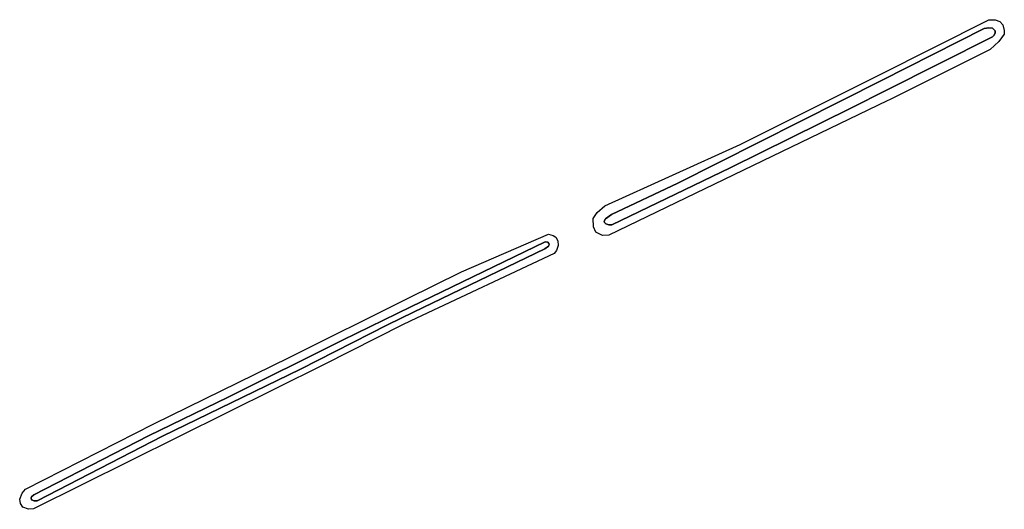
# Model space of a CAD drawing. Header units: metres. Extents: x 174791 to 179073, y 406431 to 409043.
# Tile 227 of 256: x 177121 to 177293, y 408901 to 408986. Entities that reach past the tile are written whole.
import ezdxf

# ---------------------------------------------------------------- set-up
doc = ezdxf.new("R2010")
doc.units = ezdxf.units.M
doc.layers.add('ondersteunendwaterdeel_oever_slootkant', color=254, linetype='Continuous')
doc.layers.add('waterdeel', color=254, linetype='Continuous')

msp = doc.modelspace()

# ---------------------------------------------------------------- linework, layer by layer
at = {"layer": 'ondersteunendwaterdeel_oever_slootkant'}
for points in [[(177290.661, 408980.815, 0), (177273.252, 408972.093, 0), (177272.718, 408971.825, 0), (177224.183, 408948.421, 0), (177223.066, 408948.341, 0), (177221.873, 408948.952, 0), (177221.466, 408949.871, 0), (177221.447, 408951.302, 0), (177222.105, 408952.382, 0), (177223.479, 408953.546, 0), (177247.077, 408964.201, 0), (177271.236, 408976.341, 0), (177290.437, 408985.989, 0), (177291.543, 408985.966, 0), (177292.351, 408985.662, 0), (177292.861, 408985.077, 0), (177293.135, 408984.111, 0), (177293.143, 408983.469, 0), (177292.208, 408982.191, 0)], [(177272.481, 408973.631, 0), (177291.064, 408983.023, 0), (177291.384, 408983.311, 0), (177291.568, 408983.7, 0), (177291.559, 408984.069, 0), (177291.06, 408984.484, 0), (177290.45, 408984.587, 0), (177289.623, 408984.462, 0), (177271.709, 408975.4, 0), (177236.231, 408957.453, 0), (177224.646, 408951.992, 0), (177223.611, 408951.272, 0), (177223.369, 408950.838, 0), (177223.426, 408950.611, 0), (177223.645, 408950.417, 0), (177224.183, 408950.239, 0), (177224.717, 408950.208, 0), (177245.322, 408960.156, 0), (177266.493, 408970.605, 0)], [(177123.84, 408900.671, 0), (177122.967, 408900.605, 0), (177121.988, 408900.971, 0), (177121.55, 408901.632, 0), (177121.415, 408902.352, 0), (177121.841, 408903.448, 0), (177122.441, 408904.135, 0), (177144.813, 408915.537, 0), (177168.404, 408927.081, 0), (177188.944, 408937.306, 0), (177198.461, 408942.044, 0), (177213.667, 408948.585, 0), (177214.443, 408948.368, 0), (177214.902, 408948.062, 0), (177215.28, 408947.43, 0), (177215.351, 408946.612, 0), (177215.059, 408945.764, 0), (177214.626, 408945.236, 0), (177190.601, 408933.938, 0), (177188.297, 408932.855, 0), (177174.43, 408925.779, 0)], [(177177.512, 408930.013, 0), (177157.803, 408920.14, 0), (177143.891, 408913.395, 0), (177123.858, 408903.108, 0), (177123.502, 408902.781, 0), (177123.417, 408902.602, 0), (177123.462, 408902.271, 0), (177123.926, 408902.091, 0), (177124.46, 408902.06, 0), (177146.337, 408913.383, 0), (177170.364, 408925.034, 0), (177185.542, 408932.756, 0), (177190.118, 408934.966, 0), (177212.978, 408946.006, 0), (177213.634, 408946.466, 0), (177213.784, 408946.742, 0), (177213.704, 408946.962, 0), (177213.521, 408947.193, 0), (177213.061, 408947.226, 0), (177189.649, 408935.89, 0), (177177.705, 408930.106, 0)]]:
    msp.add_polyline3d(points, close=True, dxfattribs=at)
at = {"layer": 'waterdeel'}
for points in [[(177272.481, 408973.631, 0), (177266.493, 408970.605, 0), (177245.322, 408960.156, 0), (177224.717, 408950.208, 0), (177224.183, 408950.239, 0), (177223.645, 408950.417, 0), (177223.426, 408950.611, 0), (177223.369, 408950.838, 0), (177223.611, 408951.272, 0), (177224.646, 408951.992, 0), (177236.231, 408957.453, 0), (177271.709, 408975.4, 0), (177289.623, 408984.462, 0), (177290.45, 408984.587, 0), (177291.06, 408984.484, 0), (177291.559, 408984.069, 0), (177291.568, 408983.7, 0), (177291.384, 408983.311, 0), (177291.064, 408983.023, 0)], [(177177.512, 408930.013, 0), (177177.705, 408930.106, 0), (177189.649, 408935.89, 0), (177213.061, 408947.226, 0), (177213.521, 408947.193, 0), (177213.704, 408946.962, 0), (177213.784, 408946.742, 0), (177213.634, 408946.466, 0), (177212.978, 408946.006, 0), (177190.118, 408934.966, 0), (177185.542, 408932.756, 0), (177170.364, 408925.034, 0), (177146.337, 408913.383, 0), (177124.46, 408902.06, 0), (177123.926, 408902.091, 0), (177123.462, 408902.271, 0), (177123.417, 408902.602, 0), (177123.502, 408902.781, 0), (177123.858, 408903.108, 0), (177143.891, 408913.395, 0), (177157.803, 408920.14, 0)]]:
    msp.add_polyline3d(points, close=True, dxfattribs=at)

doc.saveas('drawing.dxf')
